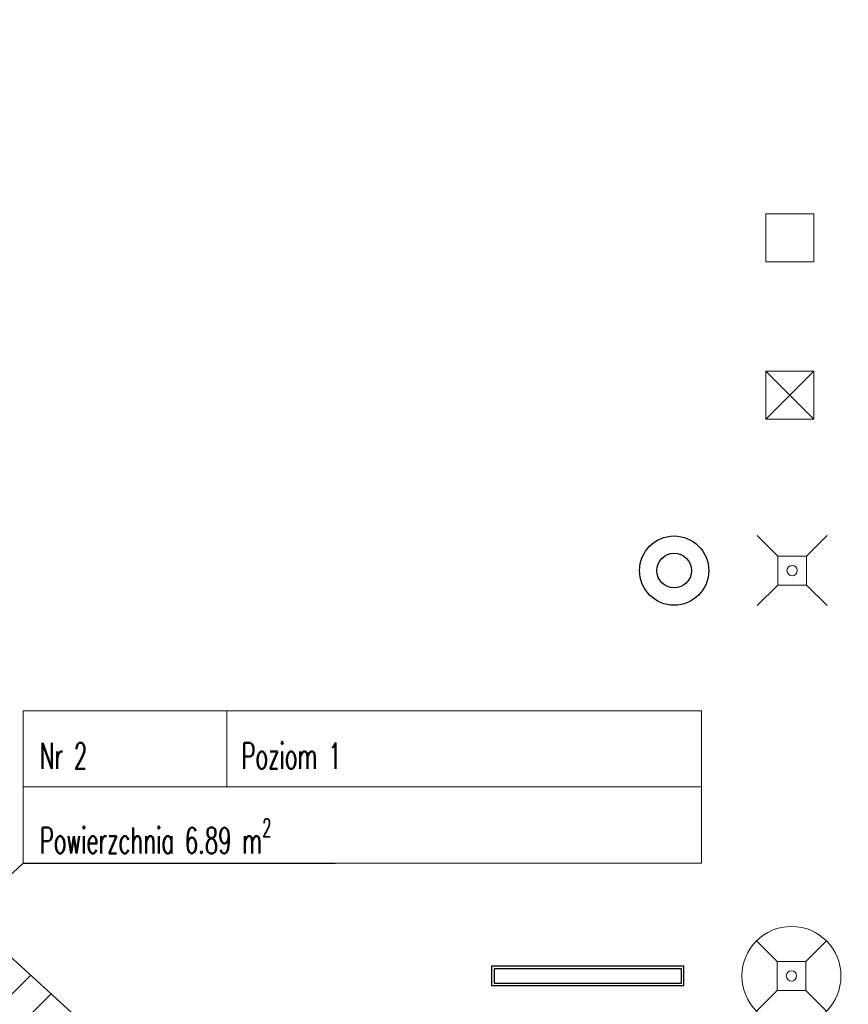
# Model space of a CAD drawing. Header units: millimetres. Extents: x 19887 to 192597, y -14203 to 39042.
# Tile 144 of 256: x 40931 to 41620, y -7601 to -6783. Entities that reach past the tile are written whole.
import ezdxf
from ezdxf import colors
from ezdxf.entities.mleader import LeaderData, LeaderLine
from ezdxf.math import Vec2, Vec3

# ---------------------------------------------------------------- set-up
doc = ezdxf.new("R2010")
doc.units = ezdxf.units.MM
doc.linetypes.add('CONTINOUS', pattern=[0])
for name, color, linetype in [('A_DBA-WYMIAR', 1, 'Continuous'), ('A_DBA_WPUSTY SAN', 150, 'Continuous'), ('Wypełnienie', 252, 'Continuous')]:
    doc.layers.add(name, color=color, linetype=linetype)
for name, color, linetype, lineweight in [('Basen_rzut_poziom_1_obrys', 252, 'Continuous', 35), ('Schody', 252, 'Continuous', 5), ('Tabela', 1, 'Continuous', 0)]:
    doc.layers.add(name, color=color, linetype=linetype, lineweight=lineweight)
doc.styles.add('ROMANS', font='romans.shx', dxfattribs={"width": 0.6})
doc.styles.get("Standard").update_dxf_attribs({"font": 'arial.ttf'})

# ---------------------------------------------------------------- blocks, each defined once
blk = doc.blocks.new('wpust_podl')
at = {"layer": 'A_DBA_WPUSTY SAN', "lineweight": 9}
for p, q in [((-17, 17), (-7, 7)), ((7, 7), (17, 17)), ((-7, -7), (-7, 7)), ((-7, 7), (7, 7)), ((7, 7), (7, -7)), ((-17, -17), (-7, -7)), ((7, -7), (-7, -7)), ((7, -7), (17, -17))]:
    blk.add_line(p, q, dxfattribs=at)
at = {"layer": 'A_DBA_WPUSTY SAN', "linetype": 'CONTINOUS', "lineweight": 9}
blk.add_circle((0, 0), 2.5, dxfattribs=at)
blk = doc.blocks.new('G$CC7950608')
at = {"layer": 'A_DBA_WPUSTY SAN'}
for radius in [19.2, 9.6]:
    blk.add_circle((0, 0), radius, dxfattribs=at)
blk = doc.blocks.new('G$CF5E15B28')
at = {"layer": 'Wypełnienie'}
h = blk.add_hatch(dxfattribs=at)
h.set_pattern_fill('ANSI31', color=253, scale=5, angle=90)
h.set_pattern_definition([(45, (3252.028, -2175.285), (-11.22532, 11.22532), [])])
h.paths.add_polyline_path([(3330.22, -2225.69), (3342.26, -2238.54), (3359.13, -2222.48), (3385.09, -2193.98), (3242.56, -2062.55), (3128.45, -1959.07), (3087.45, -1920.6), (3059.18, -1953.55), (3178.57, -2057.63), (3113.38, -2126.71), (3251.49, -2269.27), (3166.23, -2351.47), (3045.28, -2468.12), (2986.41, -2407.54), (2978.85, -2414.89), (3041.35, -2479.21), (3080.96, -2439.46), (3080.96, -2882.33), (3100.34, -2882.33), (3100.34, -2844.23), (3108.51, -2844.23), (3109.23, -2630.8), (3485.48, -2630.8), (3485.48, -2607.95), (3469.37, -2607.95), (3469.37, -2616.75), (3372.28, -2616.75), (3372.28, -2514.02), (3378.09, -2514.02), (3378.09, -2499.25), (3355.93, -2499.25), (3357.53, -2558.01), (3359.28, -2616.77), (3132.98, -2617.54), (3132.98, -2598), (3108.58, -2598.54), (3108.58, -2437.65)])
at = {"layer": 'Basen_rzut_poziom_1_obrys', "color": 253, "elevation": 0}
blk.add_lwpolyline([(3080.9, -1914.79), (3739.47, -2516.77), (3739.86, -3060.82)], dxfattribs=at)
at = {"layer": 'Tabela', "color": 253, "elevation": 0}
blk.add_lwpolyline([(3255.33, -1925.34), (3647.28, -1925.34), (3647.28, -2013.4), (3255.33, -2013.4)], close=True, dxfattribs=at)
for points in [[(3372.93, -1925.34), (3372.93, -1969.37)], [(3255.33, -1969.37), (3647.28, -1969.37)]]:
    blk.add_lwpolyline(points, dxfattribs=at)
at = {"layer": 'Tabela', "color": 253, "char_height": 15, "width": 61580.8127, "attachment_point": 1, "style": 'ROMANS'}
for s, insert in [('Nr 2', (3264.95, -1943.98, 0)), ('Poziom 1', (3381.38, -1943.98, 0)), ('\\A1;Powierzchnia 6.89 m{\\H0.7x;\\S2^ ;}', (3264.95, -1987.7, 0))]:
    blk.add_mtext(s, dxfattribs=dict(at, insert=insert))
at = {"layer": 'Schody', "color": 253}
ml = blk.add_multileader_mtext('Standard', dxfattribs=at)
ml.set_content('', color=253)
ml.set_leader_properties()
ml.build(insert=Vec2(0, 0))
ml.multileader.update_dxf_attribs({"text_top_attachment_type": 0, "text_bottom_attachment_type": 0, "dogleg_length": 0.8, "arrow_head_size": 20})
ctx = ml.context
ctx.base_point, ctx.char_height, ctx.arrow_head_size, ctx.landing_gap_size, ctx.plane_origin, ctx.plane_x_axis, ctx.plane_y_axis = Vec3(3435.54, -2013.4, 0), 0.4, 20, 0.2, Vec3(4012.18, -2391.74, 0), Vec3(1, 0, 0), Vec3(0, 1, 0)
ctx.attachment_type = 2
notes = []
notes.append((ctx, [(1, (1, 1, 0), (3255.33, -2013.4, 0), (1, 0, 0), 180.21, [(0, [(3023.26, -2230.01, 0)], 256, [])])]))
ctx.mtext.insert, ctx.mtext.text_direction, ctx.mtext.flow_direction = Vec3(3435.74, -2013.4, 0), Vec3(1, 0, 0), 5
for ctx, leaders in notes:
    for number, flags, end, landing, length, lines in leaders:
        leader = LeaderData()
        leader.index, (leader.has_last_leader_line, leader.has_dogleg_vector, leader.attachment_direction) = number, flags
        leader.last_leader_point, leader.dogleg_vector, leader.dogleg_length = Vec3(end), Vec3(landing), length
        for number, points, colour, breaks in lines:
            line = LeaderLine()
            line.index, line.vertices, line.color, line.breaks = number, Vec3.list(points), colors.encode_raw_color(colour), breaks
            leader.lines.append(line)
        ctx.leaders.append(leader)

msp = doc.modelspace()

# ---------------------------------------------------------------- linework, layer by layer
at = {"layer": 'A_DBA_WPUSTY SAN', "lineweight": 9}
for p, q in [((41561.15, -7565.89), (41544.01, -7548.75)), ((41585.15, -7565.89), (41602.29, -7548.75)), ((41561.15, -7565.89), (41585.15, -7565.89)), ((41561.15, -7589.89), (41561.15, -7565.89)), ((41585.15, -7565.89), (41585.15, -7589.89)), ((41544.01, -7607.03), (41561.15, -7589.89)), ((41585.15, -7589.89), (41561.15, -7589.89)), ((41602.29, -7607.03), (41585.15, -7589.89))]:
    msp.add_line(p, q, dxfattribs=at)
at = {"layer": 'A_DBA_WPUSTY SAN', "color": 3, "lineweight": 9}
for points in [[(41551.75, -6944.04), (41591.75, -6944.04), (41591.75, -6984.04), (41551.75, -6984.04)], [(41551.75, -7074.8), (41591.75, -7074.8), (41591.75, -7114.8), (41551.75, -7114.8)]]:
    msp.add_lwpolyline(points, close=True, dxfattribs=at)
for points in [[(41551.75, -7074.8), (41591.75, -7114.8)], [(41551.75, -7114.8), (41591.75, -7074.8)]]:
    msp.add_lwpolyline(points, dxfattribs=at)
at = {"layer": 'A_DBA_WPUSTY SAN', "color": 150}
for points in [[(41483.69, -7585.84), (41483.69, -7569.84), (41323.69, -7569.84), (41323.69, -7585.84)], [(41481.69, -7583.84), (41481.69, -7571.84), (41325.69, -7571.84), (41325.69, -7583.84)]]:
    msp.add_lwpolyline(points, close=True, dxfattribs=at)
at = {"layer": 'A_DBA_WPUSTY SAN', "lineweight": 9}
msp.add_circle((41573.15, -7577.89), 41.21, dxfattribs=at)
at = {"layer": 'A_DBA_WPUSTY SAN', "linetype": 'CONTINOUS', "lineweight": 9}
msp.add_circle((41573.15, -7577.89), 4.29, dxfattribs=at)

# ---------------------------------------------------------------- block references
at = {"xscale": 1.44, "yscale": 1.44, "zscale": 1.44}
msp.add_blockref('G$CF5E15B28', (36246.28, -4584.77, 0), dxfattribs=at)
at = {"layer": 'A_DBA-WYMIAR', "xscale": 1.5, "yscale": 1.5, "zscale": 1.5}
msp.add_blockref('G$CC7950608', (41475.52, -7240.72), dxfattribs=at)
at = {"layer": 'A_DBA_WPUSTY SAN', "xscale": 1.714285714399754, "yscale": 1.714285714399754, "zscale": 1.714285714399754, "rotation": 90}
msp.add_blockref('wpust_podl', (41573.68, -7240.72), dxfattribs=at)

doc.saveas('drawing.dxf')
